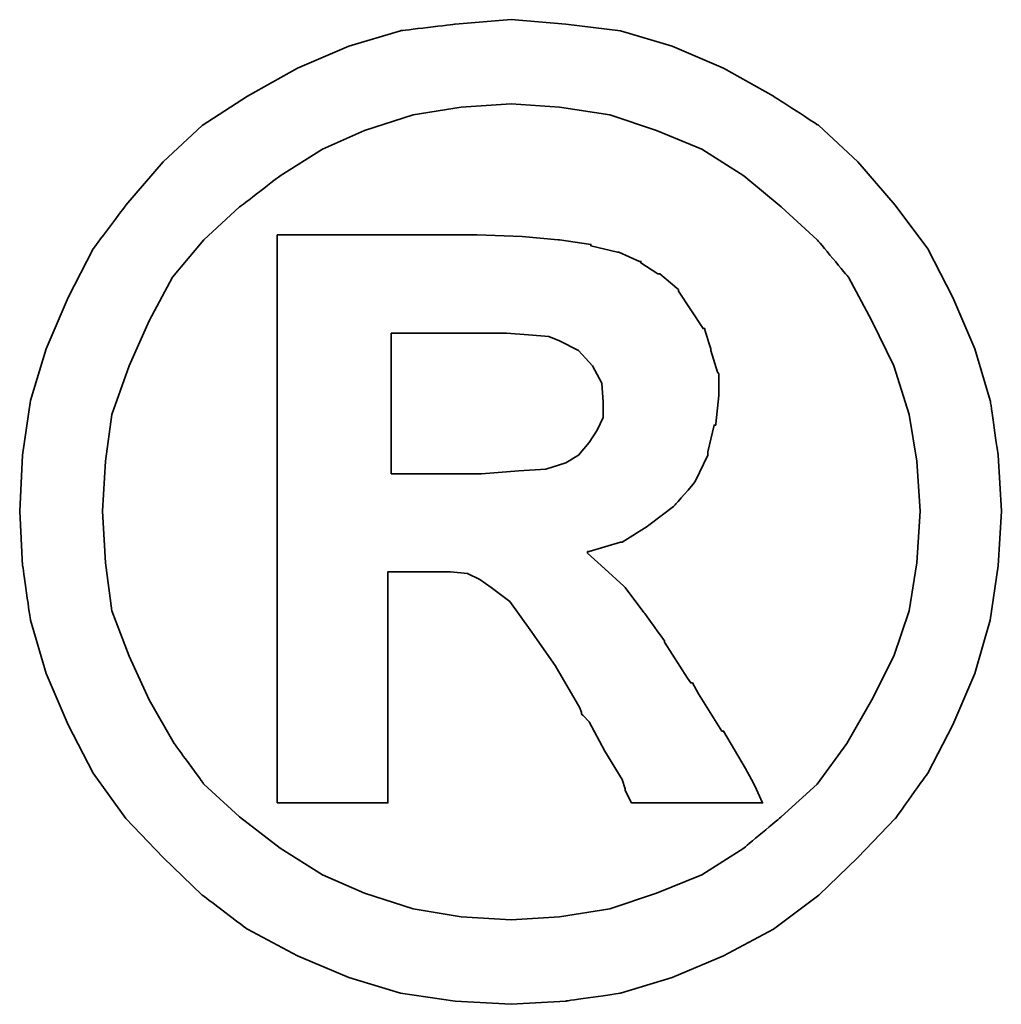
# Model space of a CAD drawing. Header units: millimetres. Extents: x 719 to 986, y 92 to 190.
# Tile 49 of 52: x 941.5 to 942.61, y 119.68 to 120.79. Entities that reach past the tile are written whole.
import ezdxf

# ---------------------------------------------------------------- set-up
doc = ezdxf.new("R2010")
doc.units = ezdxf.units.MM
doc.header["$LTSCALE"] = 0.15
doc.layers.add('DIM', color=4, linetype='CONTINUOUS')
doc.layers.add('layer 1', color=7, linetype='CONTINUOUS')

# ---------------------------------------------------------------- blocks, each defined once
blk = doc.blocks.new('TBI MOTION logo(完整正式版)')
at = {"layer": 'layer 1', "color": 22, "lineweight": 35}
for points, knots in [([(81.20634, 4.98624), (81.20634, 4.98624), (81.18649, 5.32862), (81.18649, 5.32862), (81.18649, 5.32862), (81.18649, 5.32862), (81.13886, 5.66206), (81.13886, 5.66206), (81.13886, 5.66206), (81.13886, 5.66206), (81.04359, 5.97764), (81.04359, 5.97764), (81.04359, 5.97764), (81.04359, 5.97764), (80.91061, 6.29124), (80.91061, 6.29124), (80.91061, 6.29124), (80.91061, 6.29124), (80.75778, 6.58697), (80.75778, 6.58697), (80.75778, 6.58697), (80.75778, 6.58697), (80.5593, 6.85294), (80.5593, 6.85294), (80.5593, 6.85294), (80.5593, 6.85294), (80.33105, 7.1189), (80.33105, 7.1189), (80.33105, 7.1189), (80.33105, 7.1189), (80.09287, 7.33921), (80.09287, 7.33921), (80.09287, 7.33921), (80.09287, 7.33921), (79.815, 7.51982), (79.815, 7.51982), (79.815, 7.51982), (79.815, 7.51982), (79.51133, 7.69051), (79.51133, 7.69051), (79.51133, 7.69051), (79.51133, 7.69051), (79.19773, 7.8235), (79.19773, 7.8235), (79.19773, 7.8235), (79.19773, 7.8235), (78.88215, 7.91877), (78.88215, 7.91877), (78.88215, 7.91877), (78.88215, 7.91877), (78.54871, 7.95846), (78.54871, 7.95846), (78.54871, 7.95846), (78.54871, 7.95846), (78.21526, 7.98625), (78.21526, 7.98625), (78.21526, 7.98625), (78.21526, 7.98625), (77.87388, 7.95846), (77.87388, 7.95846), (77.87388, 7.95846), (77.87388, 7.95846), (77.54044, 7.91877), (77.54044, 7.91877), (77.54044, 7.91877), (77.54044, 7.91877), (77.22485, 7.8235), (77.22485, 7.8235), (77.22485, 7.8235), (77.22485, 7.8235), (76.91027, 7.69051), (76.91027, 7.69051), (76.91027, 7.69051), (76.91027, 7.69051), (76.6056, 7.51982), (76.6056, 7.51982), (76.6056, 7.51982), (76.6056, 7.51982), (76.32972, 7.33921), (76.32972, 7.33921), (76.32972, 7.33921), (76.32972, 7.33921), (76.09154, 7.1189), (76.09154, 7.1189), (76.09154, 7.1189), (76.09154, 7.1189), (75.86329, 6.85294), (75.86329, 6.85294), (75.86329, 6.85294), (75.86329, 6.85294), (75.66382, 6.58697), (75.66382, 6.58697), (75.66382, 6.58697), (75.66382, 6.58697), (75.51099, 6.29124), (75.51099, 6.29124), (75.51099, 6.29124), (75.51099, 6.29124), (75.37702, 5.97764), (75.37702, 5.97764), (75.37702, 5.97764), (75.37702, 5.97764), (75.28175, 5.66206), (75.28175, 5.66206), (75.28175, 5.66206), (75.28175, 5.66206), (75.23411, 5.32862), (75.23411, 5.32862), (75.23411, 5.32862), (75.23411, 5.32862), (75.21625, 4.98624), (75.21625, 4.98624), (75.21625, 4.98624), (75.21625, 4.98624), (75.23411, 4.6528), (75.23411, 4.6528), (75.23411, 4.6528), (75.23411, 4.6528), (75.28175, 4.32035), (75.28175, 4.32035), (75.28175, 4.32035), (75.28175, 4.32035), (75.37702, 3.99583), (75.37702, 3.99583), (75.37702, 3.99583), (75.37702, 3.99583), (75.51099, 3.68224), (75.51099, 3.68224), (75.51099, 3.68224), (75.51099, 3.68224), (75.66382, 3.38749), (75.66382, 3.38749), (75.66382, 3.38749), (75.66382, 3.38749), (75.86329, 3.10963), (75.86329, 3.10963), (75.86329, 3.10963), (75.86329, 3.10963), (76.09154, 2.87145), (76.09154, 2.87145), (76.09154, 2.87145), (76.09154, 2.87145), (76.32972, 2.6432), (76.32972, 2.6432), (76.32972, 2.6432), (76.32972, 2.6432), (76.6056, 2.43381), (76.6056, 2.43381), (76.6056, 2.43381), (76.6056, 2.43381), (76.91027, 2.27205), (76.91027, 2.27205), (76.91027, 2.27205), (76.91027, 2.27205), (77.22485, 2.13906), (77.22485, 2.13906), (77.22485, 2.13906), (77.22485, 2.13906), (77.54044, 2.0438), (77.54044, 2.0438), (77.54044, 2.0438), (77.54044, 2.0438), (77.87388, 1.99616), (77.87388, 1.99616), (77.87388, 1.99616), (77.87388, 1.99616), (78.21526, 1.97631), (78.21526, 1.97631), (78.21526, 1.97631), (78.21526, 1.97631), (78.54871, 1.99616), (78.54871, 1.99616), (78.54871, 1.99616), (78.54871, 1.99616), (78.88215, 2.0438), (78.88215, 2.0438), (78.88215, 2.0438), (78.88215, 2.0438), (79.19773, 2.13906), (79.19773, 2.13906), (79.19773, 2.13906), (79.19773, 2.13906), (79.51133, 2.27205), (79.51133, 2.27205), (79.51133, 2.27205), (79.51133, 2.27205), (79.815, 2.43381), (79.815, 2.43381), (79.815, 2.43381), (79.815, 2.43381), (80.09287, 2.6432), (80.09287, 2.6432), (80.09287, 2.6432), (80.09287, 2.6432), (80.33105, 2.87145), (80.33105, 2.87145), (80.33105, 2.87145), (80.33105, 2.87145), (80.5593, 3.10963), (80.5593, 3.10963), (80.5593, 3.10963), (80.5593, 3.10963), (80.75778, 3.38749), (80.75778, 3.38749), (80.75778, 3.38749), (80.75778, 3.38749), (80.91061, 3.68224), (80.91061, 3.68224), (80.91061, 3.68224), (80.91061, 3.68224), (81.04359, 3.99583), (81.04359, 3.99583), (81.04359, 3.99583), (81.04359, 3.99583), (81.13886, 4.32035), (81.13886, 4.32035), (81.13886, 4.32035), (81.13886, 4.32035), (81.18649, 4.6528), (81.18649, 4.6528), (81.18649, 4.6528), (81.18649, 4.6528), (81.20634, 4.98624), (81.20634, 4.98624)], [0, 0, 0, 0, 0.0178571, 0.0178571, 0.0178571, 0.0178572, 0.0357143, 0.0357143, 0.0357143, 0.0357143, 0.0535714, 0.0535714, 0.0535714, 0.0535714, 0.0714286, 0.0714286, 0.0714286, 0.0714286, 0.0892857, 0.0892857, 0.0892857, 0.0892857, 0.1071429, 0.1071429, 0.1071429, 0.1071429, 0.125, 0.125, 0.125, 0.125, 0.1428571, 0.1428571, 0.1428571, 0.1428572, 0.1607143, 0.1607143, 0.1607143, 0.1607143, 0.1785714, 0.1785714, 0.1785714, 0.1785714, 0.1964286, 0.1964286, 0.1964286, 0.1964286, 0.2142857, 0.2142857, 0.2142857, 0.2142857, 0.2321429, 0.2321429, 0.2321429, 0.2321429, 0.25, 0.25, 0.25, 0.25, 0.2678571, 0.2678571, 0.2678571, 0.2678572, 0.2857143, 0.2857143, 0.2857143, 0.2857143, 0.3035714, 0.3035714, 0.3035714, 0.3035714, 0.3214286, 0.3214286, 0.3214286, 0.3214286, 0.3392857, 0.3392857, 0.3392857, 0.3392857, 0.3571429, 0.3571429, 0.3571429, 0.3571429, 0.375, 0.375, 0.375, 0.375, 0.3928571, 0.3928571, 0.3928571, 0.3928572, 0.4107143, 0.4107143, 0.4107143, 0.4107143, 0.4285714, 0.4285714, 0.4285714, 0.4285714, 0.4464286, 0.4464286, 0.4464286, 0.4464286, 0.4642857, 0.4642857, 0.4642857, 0.4642857, 0.4821429, 0.4821429, 0.4821429, 0.4821429, 0.5, 0.5, 0.5, 0.5, 0.5178571, 0.5178571, 0.5178571, 0.5178572, 0.5357143, 0.5357143, 0.5357143, 0.5357143, 0.5535714, 0.5535714, 0.5535714, 0.5535714, 0.5714286, 0.5714286, 0.5714286, 0.5714286, 0.5892857, 0.5892857, 0.5892857, 0.5892857, 0.6071429, 0.6071429, 0.6071429, 0.6071429, 0.625, 0.625, 0.625, 0.625, 0.6428571, 0.6428571, 0.6428571, 0.6428572, 0.6607143, 0.6607143, 0.6607143, 0.6607143, 0.6785714, 0.6785714, 0.6785714, 0.6785714, 0.6964286, 0.6964286, 0.6964286, 0.6964286, 0.7142857, 0.7142857, 0.7142857, 0.7142857, 0.7321429, 0.7321429, 0.7321429, 0.7321429, 0.75, 0.75, 0.75, 0.75, 0.7678571, 0.7678571, 0.7678571, 0.7678572, 0.7857143, 0.7857143, 0.7857143, 0.7857143, 0.8035714, 0.8035714, 0.8035714, 0.8035714, 0.8214286, 0.8214286, 0.8214286, 0.8214286, 0.8392857, 0.8392857, 0.8392857, 0.8392857, 0.8571429, 0.8571429, 0.8571429, 0.8571429, 0.875, 0.875, 0.875, 0.875, 0.8928571, 0.8928571, 0.8928571, 0.8928572, 0.9107143, 0.9107143, 0.9107143, 0.9107143, 0.9285714, 0.9285714, 0.9285714, 0.9285714, 0.9464286, 0.9464286, 0.9464286, 0.9464286, 0.9642857, 0.9642857, 0.9642857, 0.9642857, 0.9821429, 0.9821429, 0.9821429, 0.9821429, 1, 1, 1, 1]), ([(80.71014, 4.98624), (80.71014, 4.98624), (80.69129, 5.29091), (80.69129, 5.29091), (80.69129, 5.29091), (80.69129, 5.29091), (80.64464, 5.57672), (80.64464, 5.57672), (80.64464, 5.57672), (80.64464, 5.57672), (80.54937, 5.87245), (80.54937, 5.87245), (80.54937, 5.87245), (80.54937, 5.87245), (80.41639, 6.14833), (80.41639, 6.14833), (80.41639, 6.14833), (80.41639, 6.14833), (80.27349, 6.41429), (80.27349, 6.41429), (80.27349, 6.41429), (80.27349, 6.41429), (80.08295, 6.64255), (80.08295, 6.64255), (80.08295, 6.64255), (80.08295, 6.64255), (79.86264, 6.84301), (79.86264, 6.84301), (79.86264, 6.84301), (79.86264, 6.84301), (79.63439, 7.03355), (79.63439, 7.03355), (79.63439, 7.03355), (79.63439, 7.03355), (79.37835, 7.1963), (79.37835, 7.1963), (79.37835, 7.1963), (79.37835, 7.1963), (79.10246, 7.30944), (79.10246, 7.30944), (79.10246, 7.30944), (79.10246, 7.30944), (78.81665, 7.40471), (78.81665, 7.40471), (78.81665, 7.40471), (78.81665, 7.40471), (78.511, 7.45234), (78.511, 7.45234), (78.511, 7.45234), (78.511, 7.45234), (78.21526, 7.47219), (78.21526, 7.47219), (78.21526, 7.47219), (78.21526, 7.47219), (77.9106, 7.45234), (77.9106, 7.45234), (77.9106, 7.45234), (77.9106, 7.45234), (77.61685, 7.40471), (77.61685, 7.40471), (77.61685, 7.40471), (77.61685, 7.40471), (77.32012, 7.30944), (77.32012, 7.30944), (77.32012, 7.30944), (77.32012, 7.30944), (77.06309, 7.1963), (77.06309, 7.1963), (77.06309, 7.1963), (77.06309, 7.1963), (76.80606, 7.03355), (76.80606, 7.03355), (76.80606, 7.03355), (76.80606, 7.03355), (76.55797, 6.84301), (76.55797, 6.84301), (76.55797, 6.84301), (76.55797, 6.84301), (76.34063, 6.64255), (76.34063, 6.64255), (76.34063, 6.64255), (76.34063, 6.64255), (76.1491, 6.41429), (76.1491, 6.41429), (76.1491, 6.41429), (76.1491, 6.41429), (76.0062, 6.14833), (76.0062, 6.14833), (76.0062, 6.14833), (76.0062, 6.14833), (75.88314, 5.87245), (75.88314, 5.87245), (75.88314, 5.87245), (75.88314, 5.87245), (75.77794, 5.57672), (75.77794, 5.57672), (75.77794, 5.57672), (75.77794, 5.57672), (75.73924, 5.29091), (75.73924, 5.29091), (75.73924, 5.29091), (75.73924, 5.29091), (75.72039, 4.98624), (75.72039, 4.98624), (75.72039, 4.98624), (75.72039, 4.98624), (75.73924, 4.67165), (75.73924, 4.67165), (75.73924, 4.67165), (75.73924, 4.67165), (75.77794, 4.37791), (75.77794, 4.37791), (75.77794, 4.37791), (75.77794, 4.37791), (75.88314, 4.10102), (75.88314, 4.10102), (75.88314, 4.10102), (75.88314, 4.10102), (76.0062, 3.83407), (76.0062, 3.83407), (76.0062, 3.83407), (76.0062, 3.83407), (76.15902, 3.56811), (76.15902, 3.56811), (76.15902, 3.56811), (76.15902, 3.56811), (76.34063, 3.32001), (76.34063, 3.32001), (76.34063, 3.32001), (76.34063, 3.32001), (76.55797, 3.11955), (76.55797, 3.11955), (76.55797, 3.11955), (76.55797, 3.11955), (76.80606, 2.92901), (76.80606, 2.92901), (76.80606, 2.92901), (76.80606, 2.92901), (77.06309, 2.76725), (77.06309, 2.76725), (77.06309, 2.76725), (77.06309, 2.76725), (77.32012, 2.65412), (77.32012, 2.65412), (77.32012, 2.65412), (77.32012, 2.65412), (77.61685, 2.55786), (77.61685, 2.55786), (77.61685, 2.55786), (77.61685, 2.55786), (77.9106, 2.51022), (77.9106, 2.51022), (77.9106, 2.51022), (77.9106, 2.51022), (78.21526, 2.49137), (78.21526, 2.49137), (78.21526, 2.49137), (78.21526, 2.49137), (78.511, 2.51022), (78.511, 2.51022), (78.511, 2.51022), (78.511, 2.51022), (78.81665, 2.55786), (78.81665, 2.55786), (78.81665, 2.55786), (78.81665, 2.55786), (79.10246, 2.65412), (79.10246, 2.65412), (79.10246, 2.65412), (79.10246, 2.65412), (79.37835, 2.76725), (79.37835, 2.76725), (79.37835, 2.76725), (79.37835, 2.76725), (79.63439, 2.92901), (79.63439, 2.92901), (79.63439, 2.92901), (79.63439, 2.92901), (79.86264, 3.11955), (79.86264, 3.11955), (79.86264, 3.11955), (79.86264, 3.11955), (80.08295, 3.32001), (80.08295, 3.32001), (80.08295, 3.32001), (80.08295, 3.32001), (80.26356, 3.56811), (80.26356, 3.56811), (80.26356, 3.56811), (80.26356, 3.56811), (80.41639, 3.83407), (80.41639, 3.83407), (80.41639, 3.83407), (80.41639, 3.83407), (80.54937, 4.10102), (80.54937, 4.10102), (80.54937, 4.10102), (80.54937, 4.10102), (80.64464, 4.37791), (80.64464, 4.37791), (80.64464, 4.37791), (80.64464, 4.37791), (80.69129, 4.67165), (80.69129, 4.67165), (80.69129, 4.67165), (80.69129, 4.67165), (80.71014, 4.98624), (80.71014, 4.98624)], [0, 0, 0, 0, 0.0192308, 0.0192308, 0.0192308, 0.0192308, 0.0384615, 0.0384615, 0.0384615, 0.0384615, 0.0576923, 0.0576923, 0.0576923, 0.0576923, 0.0769231, 0.0769231, 0.0769231, 0.0769231, 0.0961538, 0.0961538, 0.0961538, 0.0961539, 0.1153846, 0.1153846, 0.1153846, 0.1153846, 0.1346154, 0.1346154, 0.1346154, 0.1346154, 0.1538462, 0.1538462, 0.1538462, 0.1538462, 0.1730769, 0.1730769, 0.1730769, 0.1730769, 0.1923077, 0.1923077, 0.1923077, 0.1923077, 0.2115385, 0.2115385, 0.2115385, 0.2115385, 0.2307692, 0.2307692, 0.2307692, 0.2307692, 0.25, 0.25, 0.25, 0.25, 0.2692308, 0.2692308, 0.2692308, 0.2692308, 0.2884615, 0.2884615, 0.2884615, 0.2884615, 0.3076923, 0.3076923, 0.3076923, 0.3076923, 0.3269231, 0.3269231, 0.3269231, 0.3269231, 0.3461538, 0.3461538, 0.3461538, 0.3461539, 0.3653846, 0.3653846, 0.3653846, 0.3653846, 0.3846154, 0.3846154, 0.3846154, 0.3846154, 0.4038462, 0.4038462, 0.4038462, 0.4038462, 0.4230769, 0.4230769, 0.4230769, 0.4230769, 0.4423077, 0.4423077, 0.4423077, 0.4423077, 0.4615385, 0.4615385, 0.4615385, 0.4615385, 0.4807692, 0.4807692, 0.4807692, 0.4807692, 0.5, 0.5, 0.5, 0.5, 0.5192308, 0.5192308, 0.5192308, 0.5192308, 0.5384615, 0.5384615, 0.5384615, 0.5384615, 0.5576923, 0.5576923, 0.5576923, 0.5576923, 0.5769231, 0.5769231, 0.5769231, 0.5769231, 0.5961538, 0.5961538, 0.5961538, 0.5961539, 0.6153846, 0.6153846, 0.6153846, 0.6153846, 0.6346154, 0.6346154, 0.6346154, 0.6346154, 0.6538462, 0.6538462, 0.6538462, 0.6538462, 0.6730769, 0.6730769, 0.6730769, 0.6730769, 0.6923077, 0.6923077, 0.6923077, 0.6923077, 0.7115385, 0.7115385, 0.7115385, 0.7115385, 0.7307692, 0.7307692, 0.7307692, 0.7307692, 0.75, 0.75, 0.75, 0.75, 0.7692308, 0.7692308, 0.7692308, 0.7692308, 0.7884615, 0.7884615, 0.7884615, 0.7884615, 0.8076923, 0.8076923, 0.8076923, 0.8076923, 0.8269231, 0.8269231, 0.8269231, 0.8269231, 0.8461538, 0.8461538, 0.8461538, 0.8461539, 0.8653846, 0.8653846, 0.8653846, 0.8653846, 0.8846154, 0.8846154, 0.8846154, 0.8846154, 0.9038462, 0.9038462, 0.9038462, 0.9038462, 0.9230769, 0.9230769, 0.9230769, 0.9230769, 0.9423077, 0.9423077, 0.9423077, 0.9423077, 0.9615385, 0.9615385, 0.9615385, 0.9615385, 0.9807692, 0.9807692, 0.9807692, 0.9807692, 1, 1, 1, 1]), ([(76.78721, 3.2823), (76.78721, 3.2823), (76.78721, 3.32001), (76.78721, 3.32001), (76.78721, 3.32001), (76.78721, 3.32001), (76.78721, 3.42422), (76.78721, 3.42422), (76.78721, 3.42422), (76.78721, 3.42422), (76.78721, 3.59689), (76.78721, 3.59689), (76.78721, 3.59689), (76.78721, 3.59689), (76.78721, 3.80529), (76.78721, 3.80529), (76.78721, 3.80529), (76.78721, 3.80529), (76.78721, 4.0524), (76.78721, 4.0524), (76.78721, 4.0524), (76.78721, 4.0524), (76.78721, 4.32035), (76.78721, 4.32035), (76.78721, 4.32035), (76.78721, 4.32035), (76.78721, 4.92868), (76.78721, 4.92868), (76.78721, 4.92868), (76.78721, 4.92868), (76.78721, 5.53801), (76.78721, 5.53801), (76.78721, 5.53801), (76.78721, 5.53801), (76.78721, 5.82482), (76.78721, 5.82482), (76.78721, 5.82482), (76.78721, 5.82482), (76.78721, 6.07291), (76.78721, 6.07291), (76.78721, 6.07291), (76.78721, 6.07291), (76.78721, 6.30017), (76.78721, 6.30017), (76.78721, 6.30017), (76.78721, 6.30017), (76.78721, 6.45399), (76.78721, 6.45399), (76.78721, 6.45399), (76.78721, 6.45399), (76.78721, 6.5572), (76.78721, 6.5572), (76.78721, 6.5572), (76.78721, 6.5572), (76.78721, 6.59689), (76.78721, 6.59689), (76.78721, 6.59689), (76.78721, 6.59689), (76.78721, 6.67232), (76.78721, 6.67232), (76.78721, 6.67232), (76.78721, 6.67232), (76.8537, 6.67232), (76.8537, 6.67232), (76.8537, 6.67232), (76.8537, 6.67232), (76.87355, 6.67232), (76.87355, 6.67232), (76.87355, 6.67232), (76.87355, 6.67232), (76.91027, 6.67232), (76.91027, 6.67232), (76.91027, 6.67232), (76.91027, 6.67232), (77.04424, 6.67232), (77.04424, 6.67232), (77.04424, 6.67232), (77.04424, 6.67232), (77.22485, 6.67232), (77.22485, 6.67232), (77.22485, 6.67232), (77.22485, 6.67232), (77.43524, 6.67232), (77.43524, 6.67232), (77.43524, 6.67232), (77.43524, 6.67232), (77.65357, 6.67232), (77.65357, 6.67232), (77.65357, 6.67232), (77.65357, 6.67232), (77.82625, 6.67232), (77.82625, 6.67232), (77.82625, 6.67232), (77.82625, 6.67232), (77.94037, 6.67232), (77.94037, 6.67232), (77.94037, 6.67232), (77.94037, 6.67232), (77.97709, 6.67232), (77.97709, 6.67232), (77.97709, 6.67232), (77.97709, 6.67232), (77.99694, 6.67232), (77.99694, 6.67232), (77.99694, 6.67232), (77.99694, 6.67232), (78.00686, 6.67232), (78.00686, 6.67232), (78.00686, 6.67232), (78.00686, 6.67232), (78.28275, 6.6624), (78.28275, 6.6624), (78.28275, 6.6624), (78.28275, 6.6624), (78.50107, 6.64255), (78.50107, 6.64255), (78.50107, 6.64255), (78.50107, 6.64255), (78.511, 6.64255), (78.511, 6.64255), (78.511, 6.64255), (78.511, 6.64255), (78.70154, 6.61476), (78.70154, 6.61476), (78.70154, 6.61476), (78.70154, 6.61476), (78.70154, 6.60483), (78.70154, 6.60483), (78.70154, 6.60483), (78.70154, 6.60483), (78.86429, 6.56713), (78.86429, 6.56713), (78.86429, 6.56713), (78.86429, 6.56713), (78.87223, 6.56713), (78.87223, 6.56713), (78.87223, 6.56713), (78.87223, 6.56713), (78.99727, 6.51056), (78.99727, 6.51056), (78.99727, 6.51056), (78.99727, 6.51056), (79.00719, 6.51056), (79.00719, 6.51056), (79.00719, 6.51056), (79.00719, 6.51056), (79.00719, 6.50162), (79.00719, 6.50162), (79.00719, 6.50162), (79.00719, 6.50162), (79.1104, 6.43415), (79.1104, 6.43415), (79.1104, 6.43415), (79.1104, 6.43415), (79.12132, 6.43415), (79.12132, 6.43415), (79.12132, 6.43415), (79.12132, 6.43415), (79.22552, 6.34781), (79.22552, 6.34781), (79.22552, 6.34781), (79.22552, 6.34781), (79.23544, 6.33888), (79.23544, 6.33888), (79.23544, 6.33888), (79.23544, 6.33888), (79.23544, 6.32895), (79.23544, 6.32895), (79.23544, 6.32895), (79.23544, 6.32895), (79.31087, 6.21483), (79.31087, 6.21483), (79.31087, 6.21483), (79.31087, 6.21483), (79.38629, 6.1007), (79.38629, 6.1007), (79.38629, 6.1007), (79.38629, 6.1007), (79.3972, 6.1007), (79.3972, 6.1007), (79.3972, 6.1007), (79.3972, 6.1007), (79.3972, 6.09078), (79.3972, 6.09078), (79.3972, 6.09078), (79.3972, 6.09078), (79.43392, 5.97764), (79.43392, 5.97764), (79.43392, 5.97764), (79.43392, 5.97764), (79.43392, 5.96772), (79.43392, 5.96772), (79.43392, 5.96772), (79.43392, 5.96772), (79.47362, 5.83474), (79.47362, 5.83474), (79.47362, 5.83474), (79.47362, 5.83474), (79.48156, 5.82482), (79.48156, 5.82482), (79.48156, 5.82482), (79.48156, 5.82482), (79.48156, 5.69977), (79.48156, 5.69977), (79.48156, 5.69977), (79.48156, 5.69977), (79.48156, 5.69183), (79.48156, 5.69183), (79.48156, 5.69183), (79.48156, 5.69183), (79.4637, 5.51915), (79.4637, 5.51915), (79.4637, 5.51915), (79.4637, 5.51915), (79.4637, 5.51122), (79.4637, 5.51122), (79.4637, 5.51122), (79.4637, 5.51122), (79.45377, 5.51122), (79.45377, 5.51122), (79.45377, 5.51122), (79.45377, 5.51122), (79.41507, 5.34847), (79.41507, 5.34847), (79.41507, 5.34847), (79.41507, 5.34847), (79.41507, 5.33854), (79.41507, 5.33854), (79.41507, 5.33854), (79.41507, 5.33854), (79.41507, 5.32862), (79.41507, 5.32862), (79.41507, 5.32862), (79.41507, 5.32862), (79.33865, 5.16785), (79.33865, 5.16785), (79.33865, 5.16785), (79.33865, 5.16785), (79.33071, 5.15693), (79.33071, 5.15693), (79.33071, 5.15693), (79.33071, 5.15693), (79.2156, 5.02495), (79.2156, 5.02495), (79.2156, 5.02495), (79.2156, 5.02495), (79.20567, 5.01502), (79.20567, 5.01502), (79.20567, 5.01502), (79.20567, 5.01502), (79.05483, 4.89991), (79.05483, 4.89991), (79.05483, 4.89991), (79.05483, 4.89991), (79.04491, 4.89197), (79.04491, 4.89197), (79.04491, 4.89197), (79.04491, 4.89197), (78.89208, 4.7967), (78.89208, 4.7967), (78.89208, 4.7967), (78.89208, 4.7967), (78.88215, 4.7967), (78.88215, 4.7967), (78.88215, 4.7967), (78.88215, 4.7967), (78.69161, 4.73913), (78.69161, 4.73913), (78.69161, 4.73913), (78.69161, 4.73913), (78.68169, 4.73913), (78.68169, 4.73913), (78.68169, 4.73913), (78.68169, 4.73913), (78.68169, 4.72921), (78.68169, 4.72921), (78.68169, 4.72921), (78.68169, 4.72921), (78.78688, 4.63394), (78.78688, 4.63394), (78.78688, 4.63394), (78.78688, 4.63394), (78.902, 4.52875), (78.902, 4.52875), (78.902, 4.52875), (78.902, 4.52875), (78.91093, 4.52081), (78.91093, 4.52081), (78.91093, 4.52081), (78.91093, 4.52081), (79.02506, 4.36798), (79.02506, 4.36798), (79.02506, 4.36798), (79.02506, 4.36798), (79.1501, 4.1953), (79.1501, 4.1953), (79.1501, 4.1953), (79.1501, 4.1953), (79.1501, 4.18736), (79.1501, 4.18736), (79.1501, 4.18736), (79.1501, 4.18736), (79.29201, 3.96705), (79.29201, 3.96705), (79.29201, 3.96705), (79.29201, 3.96705), (79.31087, 3.93828), (79.31087, 3.93828), (79.31087, 3.93828), (79.31087, 3.93828), (79.32079, 3.93828), (79.32079, 3.93828), (79.32079, 3.93828), (79.32079, 3.93828), (79.3585, 3.87178), (79.3585, 3.87178), (79.3585, 3.87178), (79.3585, 3.87178), (79.50141, 3.64353), (79.50141, 3.64353), (79.50141, 3.64353), (79.50141, 3.64353), (79.51133, 3.64353), (79.51133, 3.64353), (79.51133, 3.64353), (79.51133, 3.64353), (79.64431, 3.41528), (79.64431, 3.41528), (79.64431, 3.41528), (79.64431, 3.41528), (79.68202, 3.3478), (79.68202, 3.3478), (79.68202, 3.3478), (79.68202, 3.3478), (79.70187, 3.31009), (79.70187, 3.31009), (79.70187, 3.31009), (79.70187, 3.31009), (79.7495, 3.2049), (79.7495, 3.2049), (79.7495, 3.2049), (79.7495, 3.2049), (79.64431, 3.2049), (79.64431, 3.2049), (79.64431, 3.2049), (79.64431, 3.2049), (79.62546, 3.2049), (79.62546, 3.2049), (79.62546, 3.2049), (79.62546, 3.2049), (79.53912, 3.2049), (79.53912, 3.2049), (79.53912, 3.2049), (79.53912, 3.2049), (79.31087, 3.2049), (79.31087, 3.2049), (79.31087, 3.2049), (79.31087, 3.2049), (79.08262, 3.2049), (79.08262, 3.2049), (79.08262, 3.2049), (79.08262, 3.2049), (79.00719, 3.2049), (79.00719, 3.2049), (79.00719, 3.2049), (79.00719, 3.2049), (78.98735, 3.2049), (78.98735, 3.2049), (78.98735, 3.2049), (78.98735, 3.2049), (78.94964, 3.2049), (78.94964, 3.2049), (78.94964, 3.2049), (78.94964, 3.2049), (78.92979, 3.24459), (78.92979, 3.24459), (78.92979, 3.24459), (78.92979, 3.24459), (78.91093, 3.2823), (78.91093, 3.2823), (78.91093, 3.2823), (78.91093, 3.2823), (78.91093, 3.29223), (78.91093, 3.29223), (78.91093, 3.29223), (78.91093, 3.29223), (78.89208, 3.3478), (78.89208, 3.3478), (78.89208, 3.3478), (78.89208, 3.3478), (78.78688, 3.52048), (78.78688, 3.52048), (78.78688, 3.52048), (78.78688, 3.52048), (78.69161, 3.7001), (78.69161, 3.7001), (78.69161, 3.7001), (78.69161, 3.7001), (78.6539, 3.7388), (78.6539, 3.7388), (78.6539, 3.7388), (78.6539, 3.7388), (78.64398, 3.74873), (78.64398, 3.74873), (78.64398, 3.74873), (78.64398, 3.74873), (78.64398, 3.75766), (78.64398, 3.75766), (78.64398, 3.75766), (78.64398, 3.75766), (78.63405, 3.78644), (78.63405, 3.78644), (78.63405, 3.78644), (78.63405, 3.78644), (78.48321, 4.04347), (78.48321, 4.04347), (78.48321, 4.04347), (78.48321, 4.04347), (78.33038, 4.2618), (78.33038, 4.2618), (78.33038, 4.2618), (78.33038, 4.2618), (78.20732, 4.43447), (78.20732, 4.43447), (78.20732, 4.43447), (78.20732, 4.43447), (78.09221, 4.52081), (78.09221, 4.52081), (78.09221, 4.52081), (78.09221, 4.52081), (78.02472, 4.56845), (78.02472, 4.56845), (78.02472, 4.56845), (78.02472, 4.56845), (77.9493, 4.60616), (77.9493, 4.60616), (77.9493, 4.60616), (77.9493, 4.60616), (77.8451, 4.61608), (77.8451, 4.61608), (77.8451, 4.61608), (77.8451, 4.61608), (77.71113, 4.61608), (77.71113, 4.61608), (77.71113, 4.61608), (77.71113, 4.61608), (77.69128, 4.61608), (77.69128, 4.61608), (77.69128, 4.61608), (77.69128, 4.61608), (77.67342, 4.61608), (77.67342, 4.61608), (77.67342, 4.61608), (77.67342, 4.61608), (77.5583, 4.61608), (77.5583, 4.61608), (77.5583, 4.61608), (77.5583, 4.61608), (77.46303, 4.61608), (77.46303, 4.61608), (77.46303, 4.61608), (77.46303, 4.61608), (77.46303, 4.54761), (77.46303, 4.54761), (77.46303, 4.54761), (77.46303, 4.54761), (77.46303, 4.47318), (77.46303, 4.47318), (77.46303, 4.47318), (77.46303, 4.47318), (77.46303, 4.24294), (77.46303, 4.24294), (77.46303, 4.24294), (77.46303, 4.24294), (77.46303, 3.99583), (77.46303, 3.99583), (77.46303, 3.99583), (77.46303, 3.99583), (77.46303, 3.72888), (77.46303, 3.72888), (77.46303, 3.72888), (77.46303, 3.72888), (77.46303, 3.51055), (77.46303, 3.51055), (77.46303, 3.51055), (77.46303, 3.51055), (77.46303, 3.42422), (77.46303, 3.42422), (77.46303, 3.42422), (77.46303, 3.42422), (77.46303, 3.35773), (77.46303, 3.35773), (77.46303, 3.35773), (77.46303, 3.35773), (77.46303, 3.30017), (77.46303, 3.30017), (77.46303, 3.30017), (77.46303, 3.30017), (77.46303, 3.2823), (77.46303, 3.2823), (77.46303, 3.2823), (77.46303, 3.2823), (77.46303, 3.2049), (77.46303, 3.2049), (77.46303, 3.2049), (77.46303, 3.2049), (77.39753, 3.2049), (77.39753, 3.2049), (77.39753, 3.2049), (77.39753, 3.2049), (77.37768, 3.2049), (77.37768, 3.2049), (77.37768, 3.2049), (77.37768, 3.2049), (77.32012, 3.2049), (77.32012, 3.2049), (77.32012, 3.2049), (77.32012, 3.2049), (77.12165, 3.2049), (77.12165, 3.2049), (77.12165, 3.2049), (77.12165, 3.2049), (76.94897, 3.2049), (76.94897, 3.2049), (76.94897, 3.2049), (76.94897, 3.2049), (76.8924, 3.2049), (76.8924, 3.2049), (76.8924, 3.2049), (76.8924, 3.2049), (76.8537, 3.2049), (76.8537, 3.2049), (76.8537, 3.2049), (76.8537, 3.2049), (76.78721, 3.2049), (76.78721, 3.2049), (76.78721, 3.2049), (76.78721, 3.2049), (76.78721, 3.2823), (76.78721, 3.2823)], [0, 0, 0, 0, 0.0074074, 0.0074074, 0.0074074, 0.0074074, 0.0148148, 0.0148148, 0.0148148, 0.0148148, 0.0222222, 0.0222222, 0.0222222, 0.0222222, 0.0296296, 0.0296296, 0.0296296, 0.0296296, 0.037037, 0.037037, 0.037037, 0.037037, 0.0444444, 0.0444444, 0.0444444, 0.0444445, 0.0518519, 0.0518519, 0.0518519, 0.0518519, 0.0592593, 0.0592593, 0.0592593, 0.0592593, 0.0666667, 0.0666667, 0.0666667, 0.0666667, 0.0740741, 0.0740741, 0.0740741, 0.0740741, 0.0814815, 0.0814815, 0.0814815, 0.0814815, 0.0888889, 0.0888889, 0.0888889, 0.0888889, 0.0962963, 0.0962963, 0.0962963, 0.0962963, 0.1037037, 0.1037037, 0.1037037, 0.1037037, 0.1111111, 0.1111111, 0.1111111, 0.1111111, 0.1185185, 0.1185185, 0.1185185, 0.1185185, 0.1259259, 0.1259259, 0.1259259, 0.1259259, 0.1333333, 0.1333333, 0.1333333, 0.1333333, 0.1407407, 0.1407407, 0.1407407, 0.1407408, 0.1481481, 0.1481481, 0.1481481, 0.1481482, 0.1555556, 0.1555556, 0.1555556, 0.1555556, 0.162963, 0.162963, 0.162963, 0.162963, 0.1703704, 0.1703704, 0.1703704, 0.1703704, 0.1777778, 0.1777778, 0.1777778, 0.1777778, 0.1851852, 0.1851852, 0.1851852, 0.1851852, 0.1925926, 0.1925926, 0.1925926, 0.1925926, 0.2, 0.2, 0.2, 0.2, 0.2074074, 0.2074074, 0.2074074, 0.2074074, 0.2148148, 0.2148148, 0.2148148, 0.2148148, 0.2222222, 0.2222222, 0.2222222, 0.2222222, 0.2296296, 0.2296296, 0.2296296, 0.2296296, 0.237037, 0.237037, 0.237037, 0.237037, 0.2444444, 0.2444444, 0.2444444, 0.2444445, 0.2518519, 0.2518519, 0.2518519, 0.2518519, 0.2592593, 0.2592593, 0.2592593, 0.2592593, 0.2666667, 0.2666667, 0.2666667, 0.2666667, 0.2740741, 0.2740741, 0.2740741, 0.2740741, 0.2814815, 0.2814815, 0.2814815, 0.2814815, 0.2888889, 0.2888889, 0.2888889, 0.2888889, 0.2962963, 0.2962963, 0.2962963, 0.2962963, 0.3037037, 0.3037037, 0.3037037, 0.3037037, 0.3111111, 0.3111111, 0.3111111, 0.3111111, 0.3185185, 0.3185185, 0.3185185, 0.3185185, 0.3259259, 0.3259259, 0.3259259, 0.3259259, 0.3333333, 0.3333333, 0.3333333, 0.3333333, 0.3407407, 0.3407407, 0.3407407, 0.3407408, 0.3481481, 0.3481481, 0.3481481, 0.3481482, 0.3555556, 0.3555556, 0.3555556, 0.3555556, 0.362963, 0.362963, 0.362963, 0.362963, 0.3703704, 0.3703704, 0.3703704, 0.3703704, 0.3777778, 0.3777778, 0.3777778, 0.3777778, 0.3851852, 0.3851852, 0.3851852, 0.3851852, 0.3925926, 0.3925926, 0.3925926, 0.3925926, 0.4, 0.4, 0.4, 0.4, 0.4074074, 0.4074074, 0.4074074, 0.4074074, 0.4148148, 0.4148148, 0.4148148, 0.4148148, 0.4222222, 0.4222222, 0.4222222, 0.4222222, 0.4296296, 0.4296296, 0.4296296, 0.4296296, 0.437037, 0.437037, 0.437037, 0.437037, 0.4444444, 0.4444444, 0.4444444, 0.4444445, 0.4518519, 0.4518519, 0.4518519, 0.4518519, 0.4592593, 0.4592593, 0.4592593, 0.4592593, 0.4666667, 0.4666667, 0.4666667, 0.4666667, 0.4740741, 0.4740741, 0.4740741, 0.4740741, 0.4814815, 0.4814815, 0.4814815, 0.4814815, 0.4888889, 0.4888889, 0.4888889, 0.4888889, 0.4962963, 0.4962963, 0.4962963, 0.4962963, 0.5037037, 0.5037037, 0.5037037, 0.5037037, 0.5111111, 0.5111111, 0.5111111, 0.5111111, 0.5185185, 0.5185185, 0.5185185, 0.5185185, 0.5259259, 0.5259259, 0.5259259, 0.5259259, 0.5333333, 0.5333333, 0.5333333, 0.5333333, 0.5407407, 0.5407407, 0.5407407, 0.5407408, 0.5481481, 0.5481481, 0.5481481, 0.5481482, 0.5555556, 0.5555556, 0.5555556, 0.5555556, 0.562963, 0.562963, 0.562963, 0.562963, 0.5703704, 0.5703704, 0.5703704, 0.5703704, 0.5777778, 0.5777778, 0.5777778, 0.5777778, 0.5851852, 0.5851852, 0.5851852, 0.5851852, 0.5925926, 0.5925926, 0.5925926, 0.5925926, 0.6, 0.6, 0.6, 0.6, 0.6074074, 0.6074074, 0.6074074, 0.6074074, 0.6148148, 0.6148148, 0.6148148, 0.6148148, 0.6222222, 0.6222222, 0.6222222, 0.6222222, 0.6296296, 0.6296296, 0.6296296, 0.6296296, 0.637037, 0.637037, 0.637037, 0.637037, 0.6444444, 0.6444444, 0.6444444, 0.6444445, 0.6518519, 0.6518519, 0.6518519, 0.6518519, 0.6592593, 0.6592593, 0.6592593, 0.6592593, 0.6666667, 0.6666667, 0.6666667, 0.6666667, 0.6740741, 0.6740741, 0.6740741, 0.6740741, 0.6814815, 0.6814815, 0.6814815, 0.6814815, 0.6888889, 0.6888889, 0.6888889, 0.6888889, 0.6962963, 0.6962963, 0.6962963, 0.6962963, 0.7037037, 0.7037037, 0.7037037, 0.7037037, 0.7111111, 0.7111111, 0.7111111, 0.7111111, 0.7185185, 0.7185185, 0.7185185, 0.7185185, 0.7259259, 0.7259259, 0.7259259, 0.7259259, 0.7333333, 0.7333333, 0.7333333, 0.7333333, 0.7407407, 0.7407407, 0.7407407, 0.7407408, 0.7481481, 0.7481481, 0.7481481, 0.7481482, 0.7555556, 0.7555556, 0.7555556, 0.7555556, 0.762963, 0.762963, 0.762963, 0.762963, 0.7703704, 0.7703704, 0.7703704, 0.7703704, 0.7777778, 0.7777778, 0.7777778, 0.7777778, 0.7851852, 0.7851852, 0.7851852, 0.7851852, 0.7925926, 0.7925926, 0.7925926, 0.7925926, 0.8, 0.8, 0.8, 0.8, 0.8074074, 0.8074074, 0.8074074, 0.8074074, 0.8148148, 0.8148148, 0.8148148, 0.8148148, 0.8222222, 0.8222222, 0.8222222, 0.8222222, 0.8296296, 0.8296296, 0.8296296, 0.8296296, 0.837037, 0.837037, 0.837037, 0.837037, 0.8444444, 0.8444444, 0.8444444, 0.8444445, 0.8518519, 0.8518519, 0.8518519, 0.8518519, 0.8592593, 0.8592593, 0.8592593, 0.8592593, 0.8666667, 0.8666667, 0.8666667, 0.8666667, 0.8740741, 0.8740741, 0.8740741, 0.8740741, 0.8814815, 0.8814815, 0.8814815, 0.8814815, 0.8888889, 0.8888889, 0.8888889, 0.8888889, 0.8962963, 0.8962963, 0.8962963, 0.8962963, 0.9037037, 0.9037037, 0.9037037, 0.9037037, 0.9111111, 0.9111111, 0.9111111, 0.9111111, 0.9185185, 0.9185185, 0.9185185, 0.9185185, 0.9259259, 0.9259259, 0.9259259, 0.9259259, 0.9333333, 0.9333333, 0.9333333, 0.9333333, 0.9407407, 0.9407407, 0.9407407, 0.9407408, 0.9481481, 0.9481481, 0.9481481, 0.9481482, 0.9555556, 0.9555556, 0.9555556, 0.9555556, 0.962963, 0.962963, 0.962963, 0.962963, 0.9703704, 0.9703704, 0.9703704, 0.9703704, 0.9777778, 0.9777778, 0.9777778, 0.9777778, 0.9851852, 0.9851852, 0.9851852, 0.9851852, 0.9925926, 0.9925926, 0.9925926, 0.9925926, 1, 1, 1, 1]), ([(77.48288, 6.07291), (77.48288, 6.07291), (77.48288, 5.99551), (77.48288, 5.99551), (77.48288, 5.99551), (77.48288, 5.99551), (77.48288, 5.82482), (77.48288, 5.82482), (77.48288, 5.82482), (77.48288, 5.82482), (77.48288, 5.63328), (77.48288, 5.63328), (77.48288, 5.63328), (77.48288, 5.63328), (77.48288, 5.46358), (77.48288, 5.46358), (77.48288, 5.46358), (77.48288, 5.46358), (77.48288, 5.29091), (77.48288, 5.29091), (77.48288, 5.29091), (77.48288, 5.29091), (77.48288, 5.21449), (77.48288, 5.21449), (77.48288, 5.21449), (77.48288, 5.21449), (77.50074, 5.21449), (77.50074, 5.21449), (77.50074, 5.21449), (77.50074, 5.21449), (77.71113, 5.21449), (77.71113, 5.21449), (77.71113, 5.21449), (77.71113, 5.21449), (77.94037, 5.21449), (77.94037, 5.21449), (77.94037, 5.21449), (77.94037, 5.21449), (78.01579, 5.21449), (78.01579, 5.21449), (78.01579, 5.21449), (78.01579, 5.21449), (78.03465, 5.21449), (78.03465, 5.21449), (78.03465, 5.21449), (78.03465, 5.21449), (78.2629, 5.23335), (78.2629, 5.23335), (78.2629, 5.23335), (78.2629, 5.23335), (78.42565, 5.24327), (78.42565, 5.24327), (78.42565, 5.24327), (78.42565, 5.24327), (78.54871, 5.28098), (78.54871, 5.28098), (78.54871, 5.28098), (78.54871, 5.28098), (78.62611, 5.32862), (78.62611, 5.32862), (78.62611, 5.32862), (78.62611, 5.32862), (78.69161, 5.40503), (78.69161, 5.40503), (78.69161, 5.40503), (78.69161, 5.40503), (78.73925, 5.48145), (78.73925, 5.48145), (78.73925, 5.48145), (78.73925, 5.48145), (78.77696, 5.55885), (78.77696, 5.55885), (78.77696, 5.55885), (78.77696, 5.55885), (78.77696, 5.65214), (78.77696, 5.65214), (78.77696, 5.65214), (78.77696, 5.65214), (78.76902, 5.76726), (78.76902, 5.76726), (78.76902, 5.76726), (78.76902, 5.76726), (78.71146, 5.87245), (78.71146, 5.87245), (78.71146, 5.87245), (78.71146, 5.87245), (78.62611, 5.96772), (78.62611, 5.96772), (78.62611, 5.96772), (78.62611, 5.96772), (78.511, 6.02528), (78.511, 6.02528), (78.511, 6.02528), (78.511, 6.02528), (78.44451, 6.05306), (78.44451, 6.05306), (78.44451, 6.05306), (78.44451, 6.05306), (78.32046, 6.06299), (78.32046, 6.06299), (78.32046, 6.06299), (78.32046, 6.06299), (78.18748, 6.07291), (78.18748, 6.07291), (78.18748, 6.07291), (78.18748, 6.07291), (77.99694, 6.07291), (77.99694, 6.07291), (77.99694, 6.07291), (77.99694, 6.07291), (77.97709, 6.07291), (77.97709, 6.07291), (77.97709, 6.07291), (77.97709, 6.07291), (77.90167, 6.07291), (77.90167, 6.07291), (77.90167, 6.07291), (77.90167, 6.07291), (77.69128, 6.07291), (77.69128, 6.07291), (77.69128, 6.07291), (77.69128, 6.07291), (77.50074, 6.07291), (77.50074, 6.07291), (77.50074, 6.07291), (77.50074, 6.07291), (77.48288, 6.07291), (77.48288, 6.07291)], [0, 0, 0, 0, 0.03125, 0.03125, 0.03125, 0.03125, 0.0625, 0.0625, 0.0625, 0.0625, 0.09375, 0.09375, 0.09375, 0.09375, 0.125, 0.125, 0.125, 0.125, 0.15625, 0.15625, 0.15625, 0.15625, 0.1875, 0.1875, 0.1875, 0.1875, 0.21875, 0.21875, 0.21875, 0.21875, 0.25, 0.25, 0.25, 0.25, 0.28125, 0.28125, 0.28125, 0.28125, 0.3125, 0.3125, 0.3125, 0.3125, 0.34375, 0.34375, 0.34375, 0.34375, 0.375, 0.375, 0.375, 0.375, 0.40625, 0.40625, 0.40625, 0.40625, 0.4375, 0.4375, 0.4375, 0.4375, 0.46875, 0.46875, 0.46875, 0.46875, 0.5, 0.5, 0.5, 0.5, 0.53125, 0.53125, 0.53125, 0.53125, 0.5625, 0.5625, 0.5625, 0.5625, 0.59375, 0.59375, 0.59375, 0.59375, 0.625, 0.625, 0.625, 0.625, 0.65625, 0.65625, 0.65625, 0.65625, 0.6875, 0.6875, 0.6875, 0.6875, 0.71875, 0.71875, 0.71875, 0.71875, 0.75, 0.75, 0.75, 0.75, 0.78125, 0.78125, 0.78125, 0.78125, 0.8125, 0.8125, 0.8125, 0.8125, 0.84375, 0.84375, 0.84375, 0.84375, 0.875, 0.875, 0.875, 0.875, 0.90625, 0.90625, 0.90625, 0.90625, 0.9375, 0.9375, 0.9375, 0.9375, 0.96875, 0.96875, 0.96875, 0.96875, 1, 1, 1, 1])]:
    blk.add_open_spline(points, degree=3, knots=knots, dxfattribs=at)

msp = doc.modelspace()

# ---------------------------------------------------------------- block references
at = {"layer": 'DIM', "color": 7, "xscale": 0.1852549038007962, "yscale": 0.1852549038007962, "zscale": 0.1852549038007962}
msp.add_blockref('TBI MOTION logo(完整正式版)', (927.5664, 119.3153), dxfattribs=at)

doc.saveas('drawing.dxf')
